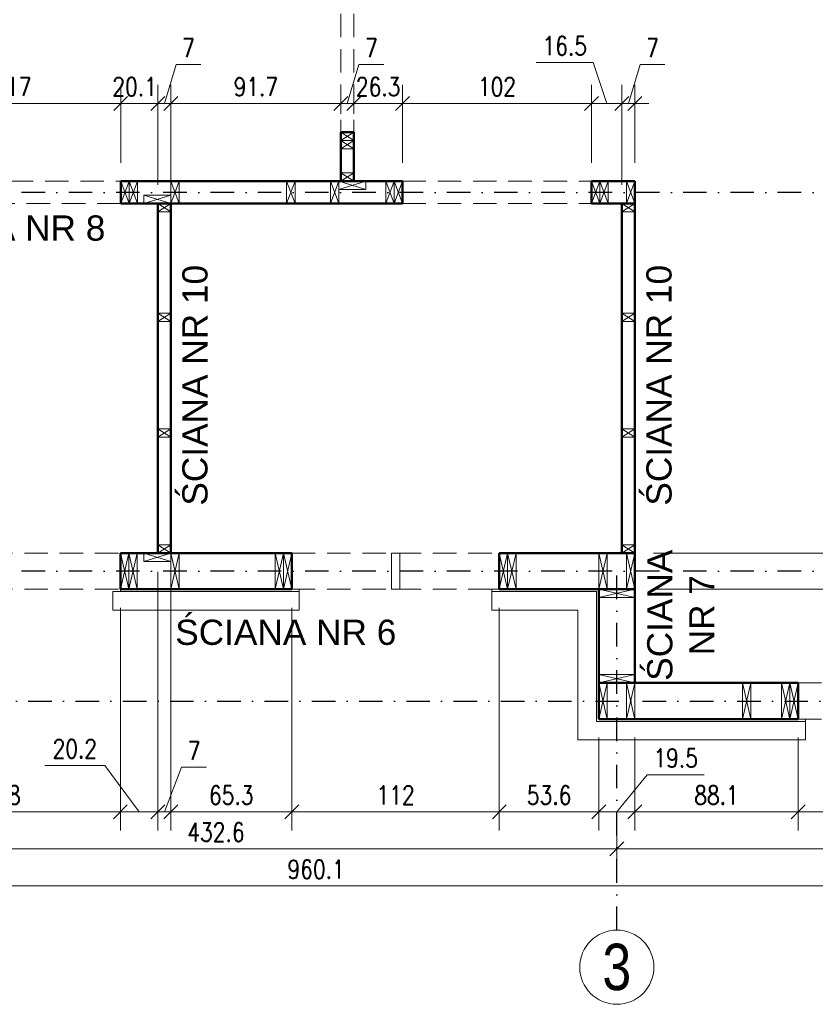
# Model space of a CAD drawing. Header units: inches. Extents: x 72095 to 82628, y -36879 to -32162.
# Tile 8 of 34: x 72817 to 73246, y -34700 to -34169. Entities that reach past the tile are written whole.
import ezdxf

# ---------------------------------------------------------------- set-up
doc = ezdxf.new("R2010")
doc.units = ezdxf.units.IN
doc.header["$MEASUREMENT"] = 0
doc.linetypes.add('DASHDOT', pattern=[25.4, 12.7, -6.35, 0, -6.35])
doc.linetypes.add('DASHED', pattern=[19.05, 12.7, -6.35])
for name, color, linetype, lineweight in [('Drewno', 2, 'Continuous', 20), ('Obrys', 4, 'Continuous', 20), ('Opisy', 4, 'Continuous', 20), ('Osie', 6, 'DASHDOT', 15), ('WYMIARY', 6, 'Continuous', 15), ('Ściany nośne', 5, 'Continuous', 50), ('Ściany ocieplenie', 9, 'Continuous', 9)]:
    doc.layers.add(name, color=color, linetype=linetype, lineweight=lineweight)
doc.styles.add('1. Simplex', font='simplex.shx', dxfattribs={"width": 0.8})
doc.styles.add('Arial', font='arial.ttf')
doc.dimstyles.new('1_50', dxfattribs={"dimscale": 50, "dimtxt": 0.2, "dimasz": 0.15, "dimexe": 0.2, "dimexo": 0.2, "dimgap": 0.08, "dimtad": 1, "dimdec": 1, "dimzin": 9, "dimdsep": 46, "dimtxsty": '1. Simplex', "dimblk": 'OBLIQUE', "dimcen": 0.15, "dimdle": 0.15, "dimclrd": 256, "dimclre": 256, "dimclrt": 4, "dimadec": 1, "dimazin": 0, "dimtfac": 1, "dimtdec": 0, "dimtmove": 1, "dimatfit": 3, "dimfxl": 1, "dimlwd": -1, "dimlwe": -1, "dimarcsym": 0})

# ---------------------------------------------------------------- blocks, each defined once
blk = doc.blocks.new('_Oblique')
at = {"color": 0, "linetype": 'ByBlock', "lineweight": -2}
blk.add_line((-0.5, -0.5), (0.5, 0.5), dxfattribs=at)
blk = doc.blocks.new('*D798')
at = {"layer": 'Defpoints', "color": 0}
for p in [(73437.36, -34007.51), (73536.86, -34007.51), (73148.86, -34456.61)]:
    blk.add_point(p, dxfattribs=at)
at = {"layer": 'WYMIARY'}
for p, q in [((73536.86, -34464.11), (73536.86, -34000.01)), ((73447.36, -34007.51), (73546.86, -34007.51)), ((73158.86, -34456.61), (73546.86, -34456.61))]:
    blk.add_line(p, q, dxfattribs=at)
at = {"layer": 'WYMIARY', "xscale": 7.5, "yscale": 7.5, "zscale": 7.5}
for p, rotation in [((73536.86, -34007.51), 90), ((73536.86, -34456.61), 270)]:
    blk.add_blockref('_Oblique', p, dxfattribs=dict(at, rotation=rotation))
at = {"layer": 'WYMIARY', "color": 4, "insert": (73527.86, -34232.06), "char_height": 10, "attachment_point": 5, "rotation": 90, "style": '1. Simplex'}
blk.add_mtext('449.1', dxfattribs=at)
blk = doc.blocks.new('*D803')
at = {"layer": 'Defpoints', "color": 0}
for p in [(73148.86, -34456.61), (73148.86, -34476.11), (73536.86, -34476.11)]:
    blk.add_point(p, dxfattribs=at)
at = {"layer": 'WYMIARY'}
for p, q in [((73536.86, -34449.11), (73536.86, -34483.61)), ((73158.86, -34456.61), (73546.86, -34456.61)), ((73158.86, -34476.11), (73546.86, -34476.11))]:
    blk.add_line(p, q, dxfattribs=at)
at = {"layer": 'WYMIARY', "xscale": 7.5, "yscale": 7.5, "zscale": 7.5}
for p, rotation in [((73536.86, -34456.61), 90), ((73536.86, -34476.11), 270)]:
    blk.add_blockref('_Oblique', p, dxfattribs=dict(at, rotation=rotation))
at = {"layer": 'WYMIARY', "color": 4, "insert": (73515.86, -34447.36), "char_height": 10, "attachment_point": 5, "rotation": 90, "style": '1. Simplex'}
blk.add_mtext('19.5', dxfattribs=at)
blk = doc.blocks.new('*D804')
at = {"layer": 'Defpoints', "color": 0}
for p in [(73148.86, -34476.11), (73437.36, -34526.61), (73536.86, -34526.61)]:
    blk.add_point(p, dxfattribs=at)
at = {"layer": 'WYMIARY'}
for p, q in [((73536.86, -34468.61), (73536.86, -34534.11)), ((73158.86, -34476.11), (73546.86, -34476.11)), ((73447.36, -34526.61), (73546.86, -34526.61))]:
    blk.add_line(p, q, dxfattribs=at)
at = {"layer": 'WYMIARY', "xscale": 7.5, "yscale": 7.5, "zscale": 7.5}
for p, rotation in [((73536.86, -34476.11), 90), ((73536.86, -34526.61), 270)]:
    blk.add_blockref('_Oblique', p, dxfattribs=dict(at, rotation=rotation))
at = {"layer": 'WYMIARY', "color": 4, "insert": (73527.86, -34501.36), "char_height": 10, "attachment_point": 5, "rotation": 90, "style": '1. Simplex'}
blk.add_mtext('50.5', dxfattribs=at)
blk = doc.blocks.new('*D809')
at = {"layer": 'Defpoints', "color": 0}
for p in [(72496.76, -34546.11), (73456.86, -34546.11), (72496.76, -34636.11)]:
    blk.add_point(p, dxfattribs=at)
at = {"layer": 'WYMIARY'}
for p, q in [((72496.76, -34556.11), (72496.76, -34646.11)), ((73456.86, -34556.11), (73456.86, -34646.11)), ((73464.36, -34636.11), (72489.26, -34636.11))]:
    blk.add_line(p, q, dxfattribs=at)
at = {"layer": 'WYMIARY', "xscale": 7.5, "yscale": 7.5, "zscale": 7.5, "rotation": 180}
blk.add_blockref('_Oblique', (72496.76, -34636.11), dxfattribs=at)
at = {"layer": 'WYMIARY', "xscale": 7.5, "yscale": 7.5, "zscale": 7.5}
blk.add_blockref('_Oblique', (73456.86, -34636.11), dxfattribs=at)
at = {"layer": 'WYMIARY', "color": 4, "insert": (72976.81, -34627.11), "char_height": 10, "attachment_point": 5, "style": '1. Simplex'}
blk.add_mtext('960.1', dxfattribs=at)
blk = doc.blocks.new('*D810')
at = {"layer": 'Defpoints', "color": 0}
for p in [(72706.51, -34598.47), (73139.11, -34598.47), (73139.11, -34616.11)]:
    blk.add_point(p, dxfattribs=at)
at = {"layer": 'WYMIARY'}
for p, q in [((72706.51, -34608.47), (72706.51, -34626.11)), ((73139.11, -34608.47), (73139.11, -34626.11)), ((72699.01, -34616.11), (73146.61, -34616.11))]:
    blk.add_line(p, q, dxfattribs=at)
at = {"layer": 'WYMIARY', "xscale": 7.5, "yscale": 7.5, "zscale": 7.5, "rotation": 180}
blk.add_blockref('_Oblique', (72706.51, -34616.11), dxfattribs=at)
at = {"layer": 'WYMIARY', "xscale": 7.5, "yscale": 7.5, "zscale": 7.5}
blk.add_blockref('_Oblique', (73139.11, -34616.11), dxfattribs=at)
at = {"layer": 'WYMIARY', "color": 4, "insert": (72922.81, -34607.11), "char_height": 10, "attachment_point": 5, "style": '1. Simplex'}
blk.add_mtext('432.6', dxfattribs=at)
blk = doc.blocks.new('*D811')
at = {"layer": 'Defpoints', "color": 0}
for p in [(73139.11, -34598.47), (73447.11, -34598.47), (73447.11, -34616.11)]:
    blk.add_point(p, dxfattribs=at)
at = {"layer": 'WYMIARY'}
for p, q in [((73139.11, -34608.47), (73139.11, -34626.11)), ((73447.11, -34608.47), (73447.11, -34626.11)), ((73131.61, -34616.11), (73454.61, -34616.11))]:
    blk.add_line(p, q, dxfattribs=at)
at = {"layer": 'WYMIARY', "xscale": 7.5, "yscale": 7.5, "zscale": 7.5, "rotation": 180}
blk.add_blockref('_Oblique', (73139.11, -34616.11), dxfattribs=at)
at = {"layer": 'WYMIARY', "xscale": 7.5, "yscale": 7.5, "zscale": 7.5}
blk.add_blockref('_Oblique', (73447.11, -34616.11), dxfattribs=at)
at = {"layer": 'WYMIARY', "color": 4, "insert": (73293.11, -34607.11), "char_height": 10, "attachment_point": 5, "style": '1. Simplex'}
blk.add_mtext('308', dxfattribs=at)
blk = doc.blocks.new('*D828')
at = {"layer": 'Defpoints', "color": 0}
for p in [(73236.91, -34546.11), (73348.91, -34546.11), (73236.91, -34596.11)]:
    blk.add_point(p, dxfattribs=at)
at = {"layer": 'WYMIARY'}
for p, q in [((73236.91, -34556.11), (73236.91, -34606.11)), ((73348.91, -34556.11), (73348.91, -34606.11)), ((73356.41, -34596.11), (73229.41, -34596.11))]:
    blk.add_line(p, q, dxfattribs=at)
at = {"layer": 'WYMIARY', "xscale": 7.5, "yscale": 7.5, "zscale": 7.5, "rotation": 180}
blk.add_blockref('_Oblique', (73236.91, -34596.11), dxfattribs=at)
at = {"layer": 'WYMIARY', "xscale": 7.5, "yscale": 7.5, "zscale": 7.5}
blk.add_blockref('_Oblique', (73348.91, -34596.11), dxfattribs=at)
at = {"layer": 'WYMIARY', "color": 4, "insert": (73292.91, -34587.11), "char_height": 10, "attachment_point": 5, "style": '1. Simplex'}
blk.add_mtext('112', dxfattribs=at)
blk = doc.blocks.new('*D829')
at = {"layer": 'Defpoints', "color": 0}
for p in [(73148.86, -34546.11), (73236.91, -34546.11), (73148.86, -34596.11)]:
    blk.add_point(p, dxfattribs=at)
at = {"layer": 'WYMIARY'}
for p, q in [((73148.86, -34556.11), (73148.86, -34606.11)), ((73236.91, -34556.11), (73236.91, -34606.11)), ((73244.41, -34596.11), (73141.36, -34596.11))]:
    blk.add_line(p, q, dxfattribs=at)
at = {"layer": 'WYMIARY', "xscale": 7.5, "yscale": 7.5, "zscale": 7.5, "rotation": 180}
blk.add_blockref('_Oblique', (73148.86, -34596.11), dxfattribs=at)
at = {"layer": 'WYMIARY', "xscale": 7.5, "yscale": 7.5, "zscale": 7.5}
blk.add_blockref('_Oblique', (73236.91, -34596.11), dxfattribs=at)
at = {"layer": 'WYMIARY', "color": 4, "insert": (73192.88, -34587.11), "char_height": 10, "attachment_point": 5, "style": '1. Simplex'}
blk.add_mtext('88.1', dxfattribs=at)
blk = doc.blocks.new('*D830')
at = {"layer": 'Defpoints', "color": 0}
for p in [(73129.36, -34546.11), (73148.86, -34546.11), (73129.36, -34596.11)]:
    blk.add_point(p, dxfattribs=at)
at = {"layer": 'WYMIARY'}
for p, q in [((73129.36, -34556.11), (73129.36, -34606.11)), ((73148.86, -34556.11), (73148.86, -34606.11)), ((73155.41, -34576.11), (73139.11, -34596.11)), ((73186.29, -34576.11), (73155.41, -34576.11)), ((73156.36, -34596.11), (73121.86, -34596.11))]:
    blk.add_line(p, q, dxfattribs=at)
at = {"layer": 'WYMIARY', "xscale": 7.5, "yscale": 7.5, "zscale": 7.5, "rotation": 180}
blk.add_blockref('_Oblique', (73129.36, -34596.11), dxfattribs=at)
at = {"layer": 'WYMIARY', "xscale": 7.5, "yscale": 7.5, "zscale": 7.5}
blk.add_blockref('_Oblique', (73148.86, -34596.11), dxfattribs=at)
at = {"layer": 'WYMIARY', "color": 4, "insert": (73170.85, -34567.11), "char_height": 10, "attachment_point": 5, "style": '1. Simplex'}
blk.add_mtext('19.5', dxfattribs=at)
blk = doc.blocks.new('*D832')
at = {"layer": 'Defpoints', "color": 0}
for p in [(72743.21, -34476.11), (72871.21, -34476.11), (72871.21, -34596.11)]:
    blk.add_point(p, dxfattribs=at)
at = {"layer": 'WYMIARY'}
for p, q in [((72743.21, -34486.11), (72743.21, -34606.11)), ((72871.21, -34486.11), (72871.21, -34606.11)), ((72735.71, -34596.11), (72878.71, -34596.11))]:
    blk.add_line(p, q, dxfattribs=at)
at = {"layer": 'WYMIARY', "xscale": 7.5, "yscale": 7.5, "zscale": 7.5, "rotation": 180}
blk.add_blockref('_Oblique', (72743.21, -34596.11), dxfattribs=at)
at = {"layer": 'WYMIARY', "xscale": 7.5, "yscale": 7.5, "zscale": 7.5}
blk.add_blockref('_Oblique', (72871.21, -34596.11), dxfattribs=at)
at = {"layer": 'WYMIARY', "color": 4, "insert": (72807.21, -34587.11), "char_height": 10, "attachment_point": 5, "style": '1. Simplex'}
blk.add_mtext('128', dxfattribs=at)
blk = doc.blocks.new('*D833')
at = {"layer": 'Defpoints', "color": 0}
for p in [(72891.46, -34456.61), (72871.21, -34476.11), (72891.46, -34596.11)]:
    blk.add_point(p, dxfattribs=at)
at = {"layer": 'WYMIARY'}
for p, q in [((72891.46, -34466.61), (72891.46, -34606.11)), ((72871.21, -34486.11), (72871.21, -34606.11)), ((72830.43, -34571.11), (72862.83, -34571.11)), ((72862.83, -34571.11), (72881.33, -34596.11)), ((72863.71, -34596.11), (72898.96, -34596.11))]:
    blk.add_line(p, q, dxfattribs=at)
at = {"layer": 'WYMIARY', "xscale": 7.5, "yscale": 7.5, "zscale": 7.5, "rotation": 180}
blk.add_blockref('_Oblique', (72871.21, -34596.11), dxfattribs=at)
at = {"layer": 'WYMIARY', "xscale": 7.5, "yscale": 7.5, "zscale": 7.5}
blk.add_blockref('_Oblique', (72891.46, -34596.11), dxfattribs=at)
at = {"layer": 'WYMIARY', "color": 4, "insert": (72846.63, -34562.11), "char_height": 10, "attachment_point": 5, "style": '1. Simplex'}
blk.add_mtext('20.2', dxfattribs=at)
blk = doc.blocks.new('*D834')
at = {"layer": 'Defpoints', "color": 0}
for p in [(72891.46, -34456.61), (72898.46, -34456.61), (72898.46, -34596.11)]:
    blk.add_point(p, dxfattribs=at)
at = {"layer": 'WYMIARY'}
for p, q in [((72891.46, -34466.61), (72891.46, -34606.11)), ((72898.46, -34466.61), (72898.46, -34606.11)), ((72904.26, -34572.11), (72894.96, -34596.11)), ((72917.62, -34572.11), (72904.26, -34572.11)), ((72883.96, -34596.11), (72905.96, -34596.11))]:
    blk.add_line(p, q, dxfattribs=at)
at = {"layer": 'WYMIARY', "xscale": 7.5, "yscale": 7.5, "zscale": 7.5}
blk.add_blockref('_Oblique', (72891.46, -34596.11), dxfattribs=at)
at = {"layer": 'WYMIARY', "xscale": 7.5, "yscale": 7.5, "zscale": 7.5, "rotation": 180}
blk.add_blockref('_Oblique', (72898.46, -34596.11), dxfattribs=at)
at = {"layer": 'WYMIARY', "color": 4, "insert": (72910.94, -34563.11), "char_height": 10, "attachment_point": 5, "style": '1. Simplex'}
blk.add_mtext('7', dxfattribs=at)
blk = doc.blocks.new('*D835')
at = {"layer": 'Defpoints', "color": 0}
for p in [(72898.46, -34456.61), (72963.71, -34476.11), (72963.71, -34596.11)]:
    blk.add_point(p, dxfattribs=at)
at = {"layer": 'WYMIARY'}
for p, q in [((72898.46, -34466.61), (72898.46, -34606.11)), ((72963.71, -34486.11), (72963.71, -34606.11)), ((72890.96, -34596.11), (72971.21, -34596.11))]:
    blk.add_line(p, q, dxfattribs=at)
at = {"layer": 'WYMIARY', "xscale": 7.5, "yscale": 7.5, "zscale": 7.5, "rotation": 180}
blk.add_blockref('_Oblique', (72898.46, -34596.11), dxfattribs=at)
at = {"layer": 'WYMIARY', "xscale": 7.5, "yscale": 7.5, "zscale": 7.5}
blk.add_blockref('_Oblique', (72963.71, -34596.11), dxfattribs=at)
at = {"layer": 'WYMIARY', "color": 4, "insert": (72931.08, -34587.11), "char_height": 10, "attachment_point": 5, "style": '1. Simplex'}
blk.add_mtext('65.3', dxfattribs=at)
blk = doc.blocks.new('*D836')
at = {"layer": 'Defpoints', "color": 0}
for p in [(72963.71, -34476.11), (73075.71, -34476.11), (73075.71, -34596.11)]:
    blk.add_point(p, dxfattribs=at)
at = {"layer": 'WYMIARY'}
for p, q in [((72963.71, -34486.11), (72963.71, -34606.11)), ((73075.71, -34486.11), (73075.71, -34606.11)), ((72956.21, -34596.11), (73083.21, -34596.11))]:
    blk.add_line(p, q, dxfattribs=at)
at = {"layer": 'WYMIARY', "xscale": 7.5, "yscale": 7.5, "zscale": 7.5, "rotation": 180}
blk.add_blockref('_Oblique', (72963.71, -34596.11), dxfattribs=at)
at = {"layer": 'WYMIARY', "xscale": 7.5, "yscale": 7.5, "zscale": 7.5}
blk.add_blockref('_Oblique', (73075.71, -34596.11), dxfattribs=at)
at = {"layer": 'WYMIARY', "color": 4, "insert": (73019.71, -34587.11), "char_height": 10, "attachment_point": 5, "style": '1. Simplex'}
blk.add_mtext('112', dxfattribs=at)
blk = doc.blocks.new('*D837')
at = {"layer": 'Defpoints', "color": 0}
for p in [(73075.71, -34476.11), (73129.36, -34546.11), (73129.36, -34596.11)]:
    blk.add_point(p, dxfattribs=at)
at = {"layer": 'WYMIARY'}
for p, q in [((73075.71, -34486.11), (73075.71, -34606.11)), ((73129.36, -34556.11), (73129.36, -34606.11)), ((73068.21, -34596.11), (73136.86, -34596.11))]:
    blk.add_line(p, q, dxfattribs=at)
at = {"layer": 'WYMIARY', "xscale": 7.5, "yscale": 7.5, "zscale": 7.5, "rotation": 180}
blk.add_blockref('_Oblique', (73075.71, -34596.11), dxfattribs=at)
at = {"layer": 'WYMIARY', "xscale": 7.5, "yscale": 7.5, "zscale": 7.5}
blk.add_blockref('_Oblique', (73129.36, -34596.11), dxfattribs=at)
at = {"layer": 'WYMIARY', "color": 4, "insert": (73102.53, -34587.11), "char_height": 10, "attachment_point": 5, "style": '1. Simplex'}
blk.add_mtext('53.6', dxfattribs=at)
blk = doc.blocks.new('*D843')
at = {"layer": 'Defpoints', "color": 0}
for p in [(72871.41, -34214.06), (72754.41, -34256.06), (72871.41, -34256.06)]:
    blk.add_point(p, dxfattribs=at)
at = {"layer": 'WYMIARY'}
for p, q in [((72754.41, -34246.06), (72754.41, -34204.06)), ((72871.41, -34246.06), (72871.41, -34204.06)), ((72746.91, -34214.06), (72878.91, -34214.06))]:
    blk.add_line(p, q, dxfattribs=at)
at = {"layer": 'WYMIARY', "xscale": 7.5, "yscale": 7.5, "zscale": 7.5, "rotation": 180}
blk.add_blockref('_Oblique', (72754.41, -34214.06), dxfattribs=at)
at = {"layer": 'WYMIARY', "xscale": 7.5, "yscale": 7.5, "zscale": 7.5}
blk.add_blockref('_Oblique', (72871.41, -34214.06), dxfattribs=at)
at = {"layer": 'WYMIARY', "color": 4, "insert": (72812.91, -34205.06), "char_height": 10, "attachment_point": 5, "style": '1. Simplex'}
blk.add_mtext('117', dxfattribs=at)
blk = doc.blocks.new('*D844')
at = {"layer": 'Defpoints', "color": 0}
for p in [(72891.46, -34214.06), (72871.41, -34256.06), (72891.46, -34268.06)]:
    blk.add_point(p, dxfattribs=at)
at = {"layer": 'WYMIARY'}
for p, q in [((72871.41, -34246.06), (72871.41, -34204.06)), ((72891.46, -34258.06), (72891.46, -34204.06)), ((72863.91, -34214.06), (72898.96, -34214.06))]:
    blk.add_line(p, q, dxfattribs=at)
at = {"layer": 'WYMIARY', "xscale": 7.5, "yscale": 7.5, "zscale": 7.5, "rotation": 180}
blk.add_blockref('_Oblique', (72871.41, -34214.06), dxfattribs=at)
at = {"layer": 'WYMIARY', "xscale": 7.5, "yscale": 7.5, "zscale": 7.5}
blk.add_blockref('_Oblique', (72891.46, -34214.06), dxfattribs=at)
at = {"layer": 'WYMIARY', "color": 4, "insert": (72878.93, -34205.06), "char_height": 10, "attachment_point": 5, "style": '1. Simplex'}
blk.add_mtext('20.1', dxfattribs=at)
blk = doc.blocks.new('*D845')
at = {"layer": 'Defpoints', "color": 0}
for p in [(72898.46, -34214.06), (72891.46, -34268.06), (72898.46, -34268.06)]:
    blk.add_point(p, dxfattribs=at)
at = {"layer": 'WYMIARY'}
for p, q in [((72901.26, -34193.06), (72894.96, -34214.06)), ((72914.62, -34193.06), (72901.26, -34193.06)), ((72891.46, -34258.06), (72891.46, -34204.06)), ((72898.46, -34258.06), (72898.46, -34204.06)), ((72883.96, -34214.06), (72905.96, -34214.06))]:
    blk.add_line(p, q, dxfattribs=at)
at = {"layer": 'WYMIARY', "xscale": 7.5, "yscale": 7.5, "zscale": 7.5}
blk.add_blockref('_Oblique', (72891.46, -34214.06), dxfattribs=at)
at = {"layer": 'WYMIARY', "xscale": 7.5, "yscale": 7.5, "zscale": 7.5, "rotation": 180}
blk.add_blockref('_Oblique', (72898.46, -34214.06), dxfattribs=at)
at = {"layer": 'WYMIARY', "color": 4, "insert": (72907.94, -34184.06), "char_height": 10, "attachment_point": 5, "style": '1. Simplex'}
blk.add_mtext('7', dxfattribs=at)
blk = doc.blocks.new('*D846')
at = {"layer": 'Defpoints', "color": 0}
for p in [(72990.16, -34214.06), (72990.16, -34227.66), (72898.46, -34268.06)]:
    blk.add_point(p, dxfattribs=at)
at = {"layer": 'WYMIARY'}
for p, q in [((72898.46, -34258.06), (72898.46, -34204.06)), ((72990.16, -34217.66), (72990.16, -34204.06)), ((72890.96, -34214.06), (72997.66, -34214.06))]:
    blk.add_line(p, q, dxfattribs=at)
at = {"layer": 'WYMIARY', "xscale": 7.5, "yscale": 7.5, "zscale": 7.5, "rotation": 180}
blk.add_blockref('_Oblique', (72898.46, -34214.06), dxfattribs=at)
at = {"layer": 'WYMIARY', "xscale": 7.5, "yscale": 7.5, "zscale": 7.5}
blk.add_blockref('_Oblique', (72990.16, -34214.06), dxfattribs=at)
at = {"layer": 'WYMIARY', "color": 4, "insert": (72944.31, -34205.06), "char_height": 10, "attachment_point": 5, "style": '1. Simplex'}
blk.add_mtext('91.7', dxfattribs=at)
blk = doc.blocks.new('*D847')
at = {"layer": 'Defpoints', "color": 0}
for p in [(72997.16, -34214.06), (72990.16, -34229.61), (72997.16, -34229.61)]:
    blk.add_point(p, dxfattribs=at)
at = {"layer": 'WYMIARY'}
for p, q in [((72999.96, -34193.06), (72993.66, -34214.06)), ((73013.32, -34193.06), (72999.96, -34193.06)), ((72990.16, -34219.61), (72990.16, -34204.06)), ((72997.16, -34219.61), (72997.16, -34204.06)), ((72982.66, -34214.06), (73004.66, -34214.06))]:
    blk.add_line(p, q, dxfattribs=at)
at = {"layer": 'WYMIARY', "xscale": 7.5, "yscale": 7.5, "zscale": 7.5}
blk.add_blockref('_Oblique', (72990.16, -34214.06), dxfattribs=at)
at = {"layer": 'WYMIARY', "xscale": 7.5, "yscale": 7.5, "zscale": 7.5, "rotation": 180}
blk.add_blockref('_Oblique', (72997.16, -34214.06), dxfattribs=at)
at = {"layer": 'WYMIARY', "color": 4, "insert": (73006.64, -34184.06), "char_height": 10, "attachment_point": 5, "style": '1. Simplex'}
blk.add_mtext('7', dxfattribs=at)
blk = doc.blocks.new('*D848')
at = {"layer": 'Defpoints', "color": 0}
for p in [(73023.41, -34214.06), (72997.16, -34229.61), (73023.41, -34256.06)]:
    blk.add_point(p, dxfattribs=at)
at = {"layer": 'WYMIARY'}
for p, q in [((72997.16, -34219.61), (72997.16, -34204.06)), ((73023.41, -34246.06), (73023.41, -34204.06)), ((72989.66, -34214.06), (73030.91, -34214.06))]:
    blk.add_line(p, q, dxfattribs=at)
at = {"layer": 'WYMIARY', "xscale": 7.5, "yscale": 7.5, "zscale": 7.5, "rotation": 180}
blk.add_blockref('_Oblique', (72997.16, -34214.06), dxfattribs=at)
at = {"layer": 'WYMIARY', "xscale": 7.5, "yscale": 7.5, "zscale": 7.5}
blk.add_blockref('_Oblique', (73023.41, -34214.06), dxfattribs=at)
at = {"layer": 'WYMIARY', "color": 4, "insert": (73010.28, -34205.06), "char_height": 10, "attachment_point": 5, "style": '1. Simplex'}
blk.add_mtext('26.3', dxfattribs=at)
blk = doc.blocks.new('*D849')
at = {"layer": 'Defpoints', "color": 0}
for p in [(73125.41, -34214.06), (73023.41, -34256.06), (73125.41, -34256.06)]:
    blk.add_point(p, dxfattribs=at)
at = {"layer": 'WYMIARY'}
for p, q in [((73023.41, -34246.06), (73023.41, -34204.06)), ((73125.41, -34246.06), (73125.41, -34204.06)), ((73015.91, -34214.06), (73132.91, -34214.06))]:
    blk.add_line(p, q, dxfattribs=at)
at = {"layer": 'WYMIARY', "xscale": 7.5, "yscale": 7.5, "zscale": 7.5, "rotation": 180}
blk.add_blockref('_Oblique', (73023.41, -34214.06), dxfattribs=at)
at = {"layer": 'WYMIARY', "xscale": 7.5, "yscale": 7.5, "zscale": 7.5}
blk.add_blockref('_Oblique', (73125.41, -34214.06), dxfattribs=at)
at = {"layer": 'WYMIARY', "color": 4, "insert": (73074.41, -34205.06), "char_height": 10, "attachment_point": 5, "style": '1. Simplex'}
blk.add_mtext('102', dxfattribs=at)
blk = doc.blocks.new('*D850')
at = {"layer": 'Defpoints', "color": 0}
for p in [(73141.86, -34214.06), (73125.41, -34256.06), (73141.86, -34268.06)]:
    blk.add_point(p, dxfattribs=at)
at = {"layer": 'WYMIARY'}
for p, q in [((73095.55, -34192.06), (73126.43, -34192.06)), ((73126.43, -34192.06), (73133.63, -34214.06)), ((73125.41, -34246.06), (73125.41, -34204.06)), ((73141.86, -34258.06), (73141.86, -34204.06)), ((73117.91, -34214.06), (73149.36, -34214.06))]:
    blk.add_line(p, q, dxfattribs=at)
at = {"layer": 'WYMIARY', "xscale": 7.5, "yscale": 7.5, "zscale": 7.5, "rotation": 180}
blk.add_blockref('_Oblique', (73125.41, -34214.06), dxfattribs=at)
at = {"layer": 'WYMIARY', "xscale": 7.5, "yscale": 7.5, "zscale": 7.5}
blk.add_blockref('_Oblique', (73141.86, -34214.06), dxfattribs=at)
at = {"layer": 'WYMIARY', "color": 4, "insert": (73110.99, -34183.06), "char_height": 10, "attachment_point": 5, "style": '1. Simplex'}
blk.add_mtext('16.5', dxfattribs=at)
blk = doc.blocks.new('*D851')
at = {"layer": 'Defpoints', "color": 0}
for p in [(73148.86, -34214.06), (73148.86, -34256.06), (73141.86, -34268.06)]:
    blk.add_point(p, dxfattribs=at)
at = {"layer": 'WYMIARY'}
for p, q in [((73151.66, -34193.06), (73145.36, -34214.06)), ((73165.02, -34193.06), (73151.66, -34193.06)), ((73141.86, -34258.06), (73141.86, -34204.06)), ((73148.86, -34246.06), (73148.86, -34204.06)), ((73134.36, -34214.06), (73156.36, -34214.06))]:
    blk.add_line(p, q, dxfattribs=at)
at = {"layer": 'WYMIARY', "xscale": 7.5, "yscale": 7.5, "zscale": 7.5}
blk.add_blockref('_Oblique', (73141.86, -34214.06), dxfattribs=at)
at = {"layer": 'WYMIARY', "xscale": 7.5, "yscale": 7.5, "zscale": 7.5, "rotation": 180}
blk.add_blockref('_Oblique', (73148.86, -34214.06), dxfattribs=at)
at = {"layer": 'WYMIARY', "color": 4, "insert": (73158.34, -34184.06), "char_height": 10, "attachment_point": 5, "style": '1. Simplex'}
blk.add_mtext('7', dxfattribs=at)

msp = doc.modelspace()

# ---------------------------------------------------------------- linework, layer by layer
at = {"layer": 'Drewno'}
for p, q in [((72990.157, -34234.112), (72997.157, -34229.612)), ((72990.157, -34229.612), (72997.157, -34234.112)), ((72990.157, -34238.612), (72997.157, -34234.112)), ((72990.157, -34234.112), (72997.157, -34238.612)), ((72990.157, -34256.062), (72997.157, -34251.562)), ((72990.157, -34251.562), (72997.157, -34256.062)), ((72871.407, -34256.062), (72875.907, -34268.062)), ((72875.907, -34256.062), (72871.407, -34268.062)), ((72875.907, -34256.062), (72880.407, -34268.062)), ((72880.407, -34256.062), (72875.907, -34268.062)), ((72898.457, -34256.062), (72902.957, -34268.062)), ((72902.957, -34256.062), (72898.457, -34268.062)), ((72960.957, -34256.062), (72965.457, -34268.062)), ((72965.457, -34256.062), (72960.957, -34268.062)), ((72984.657, -34256.062), (72989.157, -34268.062)), ((72989.157, -34256.062), (72984.657, -34268.062)), ((72989.157, -34260.562), (73003.657, -34256.062)), ((72989.157, -34256.062), (73003.657, -34260.562)), ((73014.407, -34256.062), (73018.907, -34268.062)), ((73018.907, -34256.062), (73014.407, -34268.062)), ((73018.907, -34256.062), (73023.407, -34268.062)), ((73023.407, -34256.062), (73018.907, -34268.062)), ((73125.407, -34256.062), (73129.907, -34268.062)), ((73129.907, -34256.062), (73125.407, -34268.062)), ((73129.907, -34256.062), (73134.407, -34268.062)), ((73134.407, -34256.062), (73129.907, -34268.062)), ((73144.357, -34256.062), (73148.857, -34268.062)), ((73148.857, -34256.062), (73144.357, -34268.062)), ((72883.957, -34268.062), (72898.457, -34263.562)), ((72883.957, -34263.562), (72898.457, -34268.062)), ((72891.457, -34272.562), (72898.457, -34268.062)), ((72891.457, -34268.062), (72898.457, -34272.562)), ((73141.857, -34272.562), (73148.857, -34268.062)), ((73141.857, -34268.062), (73148.857, -34272.562)), ((72891.457, -34331.612), (72898.457, -34327.112)), ((72891.457, -34327.112), (72898.457, -34331.612)), ((73141.857, -34331.612), (73148.857, -34327.112)), ((73141.857, -34327.112), (73148.857, -34331.612)), ((72891.457, -34394.112), (72898.457, -34389.612)), ((72891.457, -34389.612), (72898.457, -34394.112)), ((73141.857, -34394.112), (73148.857, -34389.612)), ((73141.857, -34389.612), (73148.857, -34394.112)), ((72875.707, -34476.112), (72871.207, -34456.612)), ((72871.207, -34476.112), (72875.707, -34456.612)), ((72880.207, -34476.112), (72875.707, -34456.612)), ((72875.707, -34476.112), (72880.207, -34456.612)), ((72883.957, -34461.112), (72898.457, -34456.612)), ((72883.957, -34456.612), (72898.457, -34461.112)), ((72891.457, -34456.612), (72898.457, -34452.112)), ((72891.457, -34452.112), (72898.457, -34456.612)), ((72902.957, -34476.112), (72898.457, -34456.612)), ((72898.457, -34476.112), (72902.957, -34456.612)), ((72959.207, -34476.112), (72954.707, -34456.612)), ((72954.707, -34476.112), (72959.207, -34456.612)), ((72963.707, -34476.112), (72959.207, -34456.612)), ((72959.207, -34476.112), (72963.707, -34456.612)), ((73080.207, -34476.112), (73075.707, -34456.612)), ((73075.707, -34476.112), (73080.207, -34456.612)), ((73084.707, -34476.112), (73080.207, -34456.612)), ((73080.207, -34476.112), (73084.707, -34456.612)), ((73133.857, -34476.112), (73129.357, -34456.612)), ((73129.357, -34476.112), (73133.857, -34456.612)), ((73141.857, -34456.612), (73148.857, -34452.112)), ((73141.857, -34452.112), (73148.857, -34456.612)), ((73148.857, -34476.112), (73144.357, -34456.612)), ((73144.357, -34476.112), (73148.857, -34456.612)), ((73129.357, -34476.112), (73148.857, -34480.612)), ((73129.357, -34480.612), (73148.857, -34476.112)), ((73129.357, -34522.112), (73148.857, -34526.612)), ((73129.357, -34526.612), (73148.857, -34522.112)), ((73133.857, -34546.112), (73129.357, -34526.612)), ((73129.357, -34546.112), (73133.857, -34526.612)), ((73148.857, -34546.112), (73144.357, -34526.612)), ((73144.357, -34546.112), (73148.857, -34526.612)), ((73211.357, -34546.112), (73206.857, -34526.612)), ((73206.857, -34546.112), (73211.357, -34526.612)), ((73232.407, -34546.112), (73227.907, -34526.612)), ((73227.907, -34546.112), (73232.407, -34526.612)), ((73236.907, -34546.112), (73232.407, -34526.612)), ((73232.407, -34546.112), (73236.907, -34526.612))]:
    msp.add_line(p, q, dxfattribs=at)
for points in [[(72990.157, -34229.612), (72997.157, -34229.612), (72997.157, -34234.112), (72990.157, -34234.112)], [(72990.157, -34234.112), (72997.157, -34234.112), (72997.157, -34238.612), (72990.157, -34238.612)], [(72990.157, -34251.562), (72997.157, -34251.562), (72997.157, -34256.062), (72990.157, -34256.062)], [(72875.907, -34256.062), (72875.907, -34268.062), (72871.407, -34268.062), (72871.407, -34256.062)], [(72880.407, -34256.062), (72880.407, -34268.062), (72875.907, -34268.062), (72875.907, -34256.062)], [(72902.957, -34256.062), (72902.957, -34268.062), (72898.457, -34268.062), (72898.457, -34256.062)], [(72965.457, -34256.062), (72965.457, -34268.062), (72960.957, -34268.062), (72960.957, -34256.062)], [(72989.157, -34256.062), (72989.157, -34268.062), (72984.657, -34268.062), (72984.657, -34256.062)], [(72989.157, -34256.062), (73003.657, -34256.062), (73003.657, -34260.562), (72989.157, -34260.562)], [(73018.907, -34256.062), (73018.907, -34268.062), (73014.407, -34268.062), (73014.407, -34256.062)], [(73023.407, -34256.062), (73023.407, -34268.062), (73018.907, -34268.062), (73018.907, -34256.062)], [(73129.907, -34256.062), (73129.907, -34268.062), (73125.407, -34268.062), (73125.407, -34256.062)], [(73134.407, -34256.062), (73134.407, -34268.062), (73129.907, -34268.062), (73129.907, -34256.062)], [(73148.857, -34256.062), (73148.857, -34268.062), (73144.357, -34268.062), (73144.357, -34256.062)], [(72883.957, -34263.562), (72898.457, -34263.562), (72898.457, -34268.062), (72883.957, -34268.062)], [(72891.457, -34268.062), (72898.457, -34268.062), (72898.457, -34272.562), (72891.457, -34272.562)], [(73141.857, -34268.062), (73148.857, -34268.062), (73148.857, -34272.562), (73141.857, -34272.562)], [(72891.457, -34327.112), (72898.457, -34327.112), (72898.457, -34331.612), (72891.457, -34331.612)], [(73141.857, -34327.112), (73148.857, -34327.112), (73148.857, -34331.612), (73141.857, -34331.612)], [(72891.457, -34389.612), (72898.457, -34389.612), (72898.457, -34394.112), (72891.457, -34394.112)], [(73141.857, -34389.612), (73148.857, -34389.612), (73148.857, -34394.112), (73141.857, -34394.112)], [(72871.207, -34476.112), (72871.207, -34456.612), (72875.707, -34456.612), (72875.707, -34476.112)], [(72875.707, -34476.112), (72875.707, -34456.612), (72880.207, -34456.612), (72880.207, -34476.112)], [(72883.957, -34456.612), (72898.457, -34456.612), (72898.457, -34461.112), (72883.957, -34461.112)], [(72891.457, -34452.112), (72898.457, -34452.112), (72898.457, -34456.612), (72891.457, -34456.612)], [(72898.457, -34476.112), (72898.457, -34456.612), (72902.957, -34456.612), (72902.957, -34476.112)], [(72954.707, -34476.112), (72954.707, -34456.612), (72959.207, -34456.612), (72959.207, -34476.112)], [(72959.207, -34476.112), (72959.207, -34456.612), (72963.707, -34456.612), (72963.707, -34476.112)], [(73075.707, -34476.112), (73075.707, -34456.612), (73080.207, -34456.612), (73080.207, -34476.112)], [(73080.207, -34476.112), (73080.207, -34456.612), (73084.707, -34456.612), (73084.707, -34476.112)], [(73129.357, -34476.112), (73129.357, -34456.612), (73133.857, -34456.612), (73133.857, -34476.112)], [(73141.857, -34452.112), (73148.857, -34452.112), (73148.857, -34456.612), (73141.857, -34456.612)], [(73144.357, -34476.112), (73144.357, -34456.612), (73148.857, -34456.612), (73148.857, -34476.112)], [(73129.357, -34480.612), (73148.857, -34480.612), (73148.857, -34476.112), (73129.357, -34476.112)], [(73129.357, -34526.612), (73148.857, -34526.612), (73148.857, -34522.112), (73129.357, -34522.112)], [(73129.357, -34546.112), (73129.357, -34526.612), (73133.857, -34526.612), (73133.857, -34546.112)], [(73144.357, -34546.112), (73144.357, -34526.612), (73148.857, -34526.612), (73148.857, -34546.112)], [(73206.857, -34546.112), (73206.857, -34526.612), (73211.357, -34526.612), (73211.357, -34546.112)], [(73227.907, -34546.112), (73227.907, -34526.612), (73232.407, -34526.612), (73232.407, -34546.112)], [(73232.407, -34546.112), (73232.407, -34526.612), (73236.907, -34526.612), (73236.907, -34546.112)]]:
    msp.add_lwpolyline(points, close=True, dxfattribs=at)
at = {"layer": 'Drewno', "color": 9}
msp.add_lwpolyline([(73017.457, -34476.112), (73017.457, -34456.612), (73021.957, -34456.612), (73021.957, -34476.112)], close=True, dxfattribs=at)
at = {"layer": 'Obrys', "color": 9, "linetype": 'DASHED', "lineweight": 5}
for p, q in [((72990.157, -34127.612), (72990.157, -34229.612)), ((72997.157, -34127.612), (72997.157, -34229.612)), ((72754.407, -34256.062), (72871.407, -34256.062)), ((73023.407, -34256.062), (73125.407, -34256.062)), ((72871.407, -34268.062), (72754.407, -34268.062)), ((73023.407, -34268.062), (73125.407, -34268.062))]:
    msp.add_line(p, q, dxfattribs=at)
at = {"layer": 'Obrys', "linetype": 'DASHED', "lineweight": 5}
for p, q in [((72743.207, -34456.612), (72871.207, -34456.612)), ((72963.707, -34456.612), (73075.707, -34456.612)), ((72743.207, -34476.112), (72871.207, -34476.112)), ((72963.707, -34476.112), (73075.707, -34476.112)), ((73236.907, -34526.612), (73348.907, -34526.612)), ((73236.907, -34546.112), (73348.907, -34546.112))]:
    msp.add_line(p, q, dxfattribs=at)
at = {"layer": 'Osie', "lineweight": -3}
for p, q in [((73595.574, -34262.062), (72388.04, -34262.062)), ((73595.574, -34466.362), (72388.04, -34466.362)), ((73139.107, -34659.915), (73139.107, -34466.362)), ((72388.04, -34536.362), (73595.574, -34536.362))]:
    msp.add_line(p, q, dxfattribs=at)
at = {"layer": 'Osie', "color": 4, "linetype": 'Continuous', "ltscale": 35}
msp.add_circle((73139.107, -34679.915), 20, dxfattribs=at)
at = {"layer": 'Ściany nośne', "color": 4, "ltscale": 35}
for p, q in [((72990.157, -34256.062), (72990.157, -34229.612)), ((72997.157, -34229.612), (72990.157, -34229.612)), ((72997.157, -34256.062), (72997.157, -34229.612)), ((73023.407, -34256.062), (72871.407, -34256.062)), ((72871.407, -34268.062), (72871.407, -34256.062)), ((73023.407, -34268.062), (73023.407, -34256.062)), ((73148.857, -34256.062), (73125.407, -34256.062)), ((73125.407, -34268.062), (73125.407, -34256.062)), ((73148.857, -34526.612), (73148.857, -34256.062)), ((73023.407, -34268.062), (72871.407, -34268.062)), ((72891.457, -34456.612), (72891.457, -34268.062)), ((72898.457, -34456.612), (72898.457, -34268.062)), ((73148.857, -34268.062), (73125.407, -34268.062)), ((73141.857, -34456.612), (73141.857, -34268.062)), ((72963.707, -34456.612), (72871.207, -34456.612)), ((73148.857, -34456.612), (73075.707, -34456.612)), ((72963.707, -34476.112), (72871.207, -34476.112)), ((73148.857, -34476.112), (73075.707, -34476.112)), ((73129.357, -34546.112), (73129.357, -34476.112)), ((73236.907, -34526.612), (73129.357, -34526.612)), ((73236.907, -34546.112), (73129.357, -34546.112))]:
    msp.add_line(p, q, dxfattribs=at)
for points in [[(72871.207, -34456.612), (72871.207, -34476.112)], [(72963.707, -34456.612), (72963.707, -34476.112)], [(73075.707, -34456.612), (73075.707, -34476.112)], [(73236.907, -34526.612), (73236.907, -34546.112)]]:
    msp.add_lwpolyline(points, dxfattribs=at)
at = {"layer": 'Ściany ocieplenie', "ltscale": 35}
for p, q in [((72967.707, -34477.312), (72867.207, -34477.312)), ((73128.157, -34477.312), (73071.707, -34477.312)), ((73128.157, -34547.312), (73128.157, -34477.312)), ((72967.707, -34487.312), (72867.207, -34487.312)), ((73118.157, -34487.312), (73071.707, -34487.312)), ((73118.157, -34557.312), (73118.157, -34487.312)), ((73240.907, -34547.312), (73128.157, -34547.312)), ((73240.907, -34557.312), (73118.157, -34557.312))]:
    msp.add_line(p, q, dxfattribs=at)
for points in [[(72871.207, -34476.112), (72871.207, -34477.312), (72867.207, -34477.312), (72867.207, -34487.312)], [(72963.707, -34476.112), (72967.707, -34476.112), (72967.707, -34487.312)], [(73075.707, -34476.112), (73071.707, -34476.112), (73071.707, -34487.312)], [(73236.907, -34546.112), (73240.907, -34546.112), (73240.907, -34557.312)]]:
    msp.add_lwpolyline(points, dxfattribs=at)

# ---------------------------------------------------------------- texts
at = {"layer": 'Opisy', "color": 7, "lineweight": 0, "char_height": 13.6, "width": 172.96324, "attachment_point": 5, "style": 'Arial'}
for s, insert in [('ŚCIANA NR 8', (72803.482, -34281.371)), ('ŚCIANA NR 6', (72960.482, -34499.371))]:
    msp.add_mtext(s, dxfattribs=dict(at, insert=insert))
at = {"layer": 'Opisy', "color": 7, "lineweight": 0, "char_height": 13.6, "width": 172.96324, "attachment_point": 5, "rotation": 90, "style": 'Arial'}
for s, insert in [('ŚCIANA NR 10', (72911.541, -34366.068)), ('ŚCIANA NR 10', (73161.941, -34366.068)), ('ŚCIANA \\PNR 7', (73173.623, -34490.094))]:
    msp.add_mtext(s, dxfattribs=dict(at, insert=insert))
at = {"layer": 'Osie', "color": 7, "linetype": 'Continuous', "ltscale": 35, "insert": (73139.107, -34679.915), "char_height": 25, "width": 63.5564, "attachment_point": 5, "style": 'Arial'}
msp.add_mtext('\\W0.8;3', dxfattribs=at)

# ---------------------------------------------------------------- dimensions: what is measured, and where the dimension line sits
at = {"layer": 'WYMIARY'}
for base, p1, p2, picture, middle in [((73536.857, -34007.512), (73148.857, -34456.612), (73437.357, -34007.512), '*D798', (73527.857, -34232.062)), ((73536.857, -34526.612), (73148.857, -34476.112), (73437.357, -34526.612), '*D804', (73527.857, -34501.362))]:
    dim = msp.add_linear_dim(base=base, p1=p1, p2=p2, angle=90, dimstyle='1_50', dxfattribs=at)
    dim.commit()
    dim.dimension.update_dxf_attribs({"geometry": picture, "text_midpoint": middle})
for base, p1, p2, picture, middle in [((72898.457, -34214.062), (72891.457, -34268.062), (72898.457, -34268.062), '*D845', (72905.257, -34184.062)), ((72997.157, -34214.062), (72990.157, -34229.612), (72997.157, -34229.612), '*D847', (73003.957, -34184.062)), ((73148.857, -34214.062), (73141.857, -34268.062), (73148.857, -34256.062), '*D851', (73155.657, -34184.062)), ((72871.407, -34214.062), (72754.407, -34256.062), (72871.407, -34256.062), '*D843', (72812.907, -34205.062)), ((72990.157, -34214.062), (72898.457, -34268.062), (72990.157, -34227.662), '*D846', (72944.307, -34205.062)), ((73125.407, -34214.062), (73023.407, -34256.062), (73125.407, -34256.062), '*D849', (73074.407, -34205.062)), ((72963.707099, -34596.112086), (72898.457095, -34456.612086), (72963.707099, -34476.112086), '*D835', (72931.082097, -34587.112086)), ((72871.207, -34596.112), (72743.207, -34476.112), (72871.207, -34476.112), '*D832', (72807.207, -34587.112)), ((73075.707, -34596.112), (72963.707, -34476.112), (73075.707, -34476.112), '*D836', (73019.707, -34587.112)), ((73129.357095, -34596.112086), (73075.707099, -34476.112086), (73129.357095, -34546.112086), '*D837', (73102.532097, -34587.112086)), ((72496.757, -34636.112), (73456.857, -34546.112), (72496.757, -34546.112), '*D809', (72976.807, -34627.112)), ((73148.85709507, -34596.112085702), (73236.90709507, -34546.112085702), (73148.85709507, -34546.112085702), '*D829', (73192.88209507, -34587.112085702)), ((73236.907, -34596.112), (73348.907, -34546.112), (73236.907, -34546.112), '*D828', (73292.907, -34587.112)), ((73139.107, -34616.112), (72706.507, -34598.474), (73139.107, -34598.474), '*D810', (72922.807, -34607.112)), ((73447.107, -34616.112), (73139.107, -34598.474), (73447.107, -34598.474), '*D811', (73293.107, -34607.112))]:
    dim = msp.add_linear_dim(base=base, p1=p1, p2=p2, dimstyle='1_50', dxfattribs=at)
    dim.commit()
    dim.dimension.update_dxf_attribs({"geometry": picture, "text_midpoint": middle})
for base, p1, p2, picture, middle in [((73141.85709507, -34214.062085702), (73125.40709507, -34256.062085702), (73141.85709507, -34268.062085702), '*D850', (73122.432099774, -34192.062085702)), ((72891.45709507, -34214.062085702), (72871.40709507, -34256.062085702), (72891.45709507, -34268.062085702), '*D844', (72878.93209507, -34214.062085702)), ((73023.40709507, -34214.062085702), (72997.15709507, -34229.612085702), (73023.40709507, -34256.062085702), '*D848', (73010.28209507, -34214.062085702)), ((72891.457095, -34596.112086), (72871.207099, -34476.112086), (72891.457095, -34456.612086), '*D833', (72858.832097, -34571.112086)), ((72898.457, -34596.112), (72891.457, -34456.612), (72898.457, -34456.612), '*D834', (72908.257, -34572.112)), ((73129.357, -34596.112), (73148.857, -34546.112), (73129.357, -34546.112), '*D830', (73159.407, -34576.112))]:
    dim = msp.add_linear_dim(base=base, p1=p1, p2=p2, dimstyle='1_50', dxfattribs=at)
    dim.commit()
    dim.dimension.update_dxf_attribs({"geometry": picture, "text_midpoint": middle, "dimtype": 160})
dim = msp.add_linear_dim(base=(73536.857, -34476.112), p1=(73148.857, -34456.612), p2=(73148.857, -34476.112), angle=90, dimstyle='1_50', dxfattribs=at)
dim.commit()
dim.dimension.update_dxf_attribs({"geometry": '*D803', "text_midpoint": (73524.857, -34447.362), "dimtype": 160})

doc.saveas('drawing.dxf')
